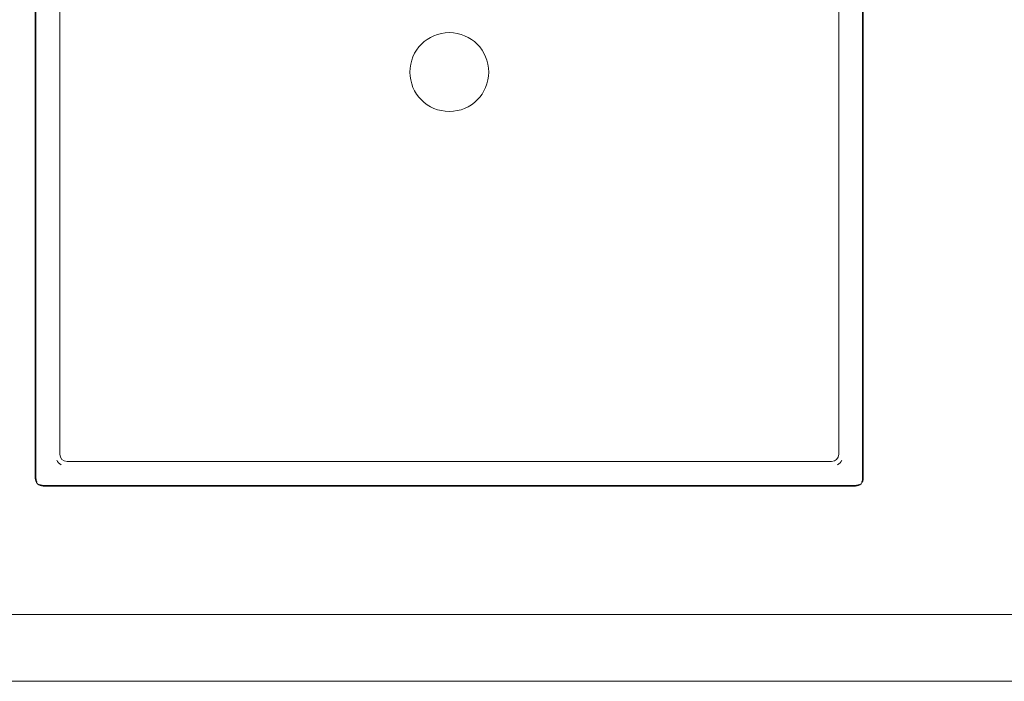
# Model space of a CAD drawing. Header units: millimetres. Extents: x -281 to 121694, y -16481 to 65128.
# Tile 45 of 256: x 15070 to 15482, y 21100 to 21377. Entities that reach past the tile are written whole.
import ezdxf

# ---------------------------------------------------------------- set-up
doc = ezdxf.new("R2010")
doc.units = ezdxf.units.MM
for name, color, linetype, lineweight in [('A--L$01A__Algemeen', 7, 'Continuous', 5), ('A--L74__VasteSanitaireVoorz', 1, 'Continuous', 5), ('A--L82__LosseGebruikersInvent', 1, 'Continuous', 5)]:
    doc.layers.add(name, color=color, linetype=linetype, lineweight=lineweight)

# ---------------------------------------------------------------- blocks, each defined once
blk = doc.blocks.new('NLRS_82_FU_UN_spoekbak_gen_kad - spoelbak dxbxh 900x900x957-V377-L_80_ 14')
at = {"layer": 'A--L$01A__Algemeen'}
for p, q in [((-173.28, -492.32), (-173.28, -152.32)), ((173.28, -152.32), (173.28, -492.32)), ((170, -495.6), (-170, -495.6)), ((-422, -549.32), (422, -549.32)), ((0, -549.32), (-422, -549.32)), ((0, -549.32), (422, -549.32)), ((-450, -577.32), (450, -577.32))]:
    blk.add_line(p, q, dxfattribs=at)
for centre, start, end in [((-170, -492.32), 180, 270), ((170, -492.32), 270, 0)]:
    blk.add_arc(centre, 3.28, start, end, dxfattribs=at)
at = {"layer": 'A--L74__VasteSanitaireVoorz'}
for p, q in [((-173, -492.32), (-173, -152.32)), ((173, -152.32), (173, -492.32)), ((-163, -162.32), (-163, -482.32)), ((163, -482.32), (163, -162.32)), ((-160, -485.32), (160, -485.32)), ((170, -495.32), (-170, -495.32))]:
    blk.add_line(p, q, dxfattribs=at)
for centre, radius, start, end in [((0, -322.32), 16.5, 0, 180), ((0, -322.32), 16.5, 180, 360), ((-160, -482.32), 5, 210, 240), ((-160, -482.32), 3, 180, 270), ((160, -482.32), 3, 270, 0), ((160, -482.32), 5, 300, 330), ((-170, -492.32), 3, 180, 210), ((170, -492.32), 3, 330, 360), ((-170, -492.32), 3, 240, 270), ((170, -492.32), 3, 270, 300)]:
    blk.add_arc(centre, radius, start, end, dxfattribs=at)

msp = doc.modelspace()

# ---------------------------------------------------------------- block references
at = {"layer": 'A--L82__LosseGebruikersInvent'}
msp.add_blockref('NLRS_82_FU_UN_spoekbak_gen_kad - spoelbak dxbxh 900x900x957-V377-L_80_ 14', (15249.99, 21677.32), dxfattribs=at)

doc.saveas('drawing.dxf')
